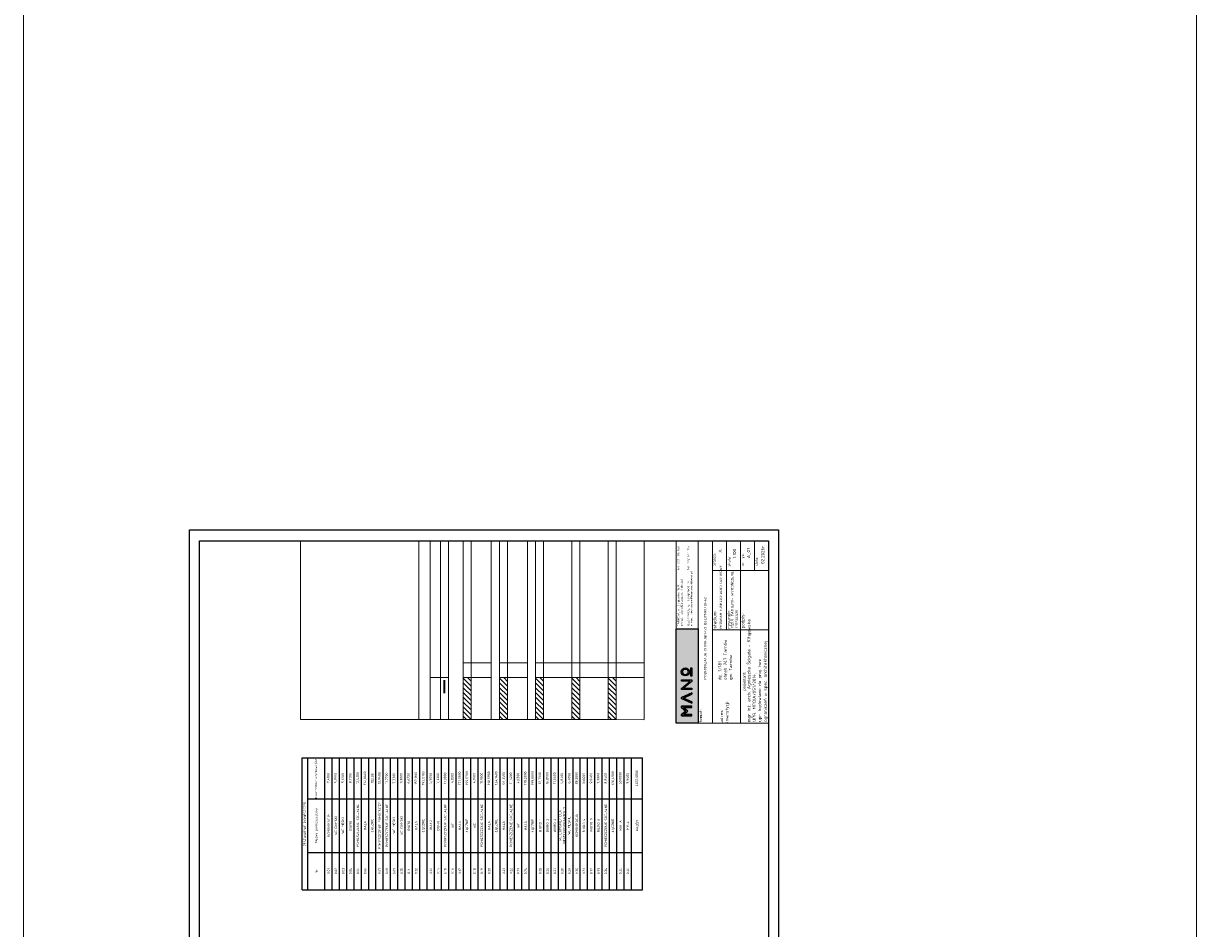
# Model space of a CAD drawing. Header units: millimetres. Extents: x -2948 to 78628, y 64669 to 215420.
# Tile 218 of 256: x 53657 to 59571, y 147572 to 152138. Entities that reach past the tile are written whole.
import ezdxf

# ---------------------------------------------------------------- set-up
doc = ezdxf.new("R2010")
doc.units = ezdxf.units.MM
doc.linetypes.add('B0301', pattern=[25, 12.5, -6.25, 0, -6.25])
for name, color, linetype in [('_POMOCNICZE', 252, 'Continuous'), ('C--L99b', 1, 'Continuous'), ('FORMATKA', 7, 'Continuous'), ('OPISY', 4, 'Continuous')]:
    doc.layers.add(name, color=color, linetype=linetype)
for name, color, linetype, lineweight in [('PL_AR_00-TABELA-opis', 7, 'Continuous', 18), ('ramka', 7, 'Continuous', 0), ('WYMIAR', 5, 'Continuous', 13)]:
    doc.layers.add(name, color=color, linetype=linetype, lineweight=lineweight)
doc.styles.add('100', font='isocpeur.ttf', dxfattribs={"height": 1})
doc.styles.add('agulka', font='isocpeur.ttf', dxfattribs={"height": 1})
doc.styles.add('ARIAL', font='arial.ttf', dxfattribs={"height": 9})
doc.styles.add('MtXpl_Calibri_Light', font='calibril.ttf')

# ---------------------------------------------------------------- blocks, each defined once
blk = doc.blocks.new('LOGO')
at = {"true_color": 0xf9f9f9}
h = blk.add_hatch(color=7, dxfattribs=at)
h.dxf.hatch_style = 1
h.paths.add_polyline_path([(-3, 131, 1), (-73, 131, 1)])
h.paths.add_polyline_path([(-62, 131, -1), (-14, 131, -1)], flags=16)
h.paths.add_polyline_path([(-118, 91), (-118, 165), (-107, 165), (-107, 76), (-119, 76), (-178, 147), (-178, 76), (-189, 76), (-189, 165), (-180, 165)])
h.paths.add_polyline_path([(-304, 76), (-265, 165), (-256, 165), (-217, 76), (-229, 76), (-261, 148), (-293, 76), (-304, 76), (-265, 165)])
h.paths.add_polyline_path([(-73, 85), (-3, 85), (-3, 76), (-73, 76)])
h.paths.add_polyline_path([(-413, 76), (-402, 76), (-402, 148), (-372, 110), (-342, 148), (-342, 76), (-331, 76), (-331, 165), (-343, 165), (-372, 128), (-402, 165), (-413, 165)])
at = {"color": 7, "true_color": 0xf9f9f9}
for points in [[(-413, 76), (-413, 165), (-402, 165), (-372, 128), (-343, 165), (-331, 165), (-331, 76)], [(-402, 76), (-402, 148), (-372, 110), (-342, 148), (-342, 76)], [(-331, 76), (-331, 165), (-343, 165), (-372, 128)], [(-304, 76), (-265, 165), (-256, 165)], [(-304, 76), (-265, 165), (-256, 165), (-217, 76)], [(-293, 76), (-261, 148), (-229, 76)], [(-265, 165), (-256, 165)], [(-217, 76), (-256, 165), (-265, 165)], [(-256, 165), (-265, 165)], [(-304, 76), (-293, 76)], [(-217, 76), (-229, 76)], [(-73, 85), (-3, 85)], [(-73, 76), (-3, 76)]]:
    blk.add_lwpolyline(points, dxfattribs=at)
for points in [[(-413, 76), (-402, 76), (-402, 148), (-372, 110), (-342, 148), (-342, 76), (-331, 76), (-331, 165), (-343, 165), (-372, 128), (-402, 165), (-413, 165), (-413, 76)], [(-304, 76), (-265, 165), (-256, 165), (-217, 76), (-229, 76), (-261, 148), (-293, 76), (-304, 76), (-265, 165)], [(-118, 91), (-118, 165), (-107, 165), (-107, 76), (-119, 76), (-178, 147), (-178, 76), (-189, 76), (-189, 165), (-180, 165), (-118, 91)], [(-73, 85), (-3, 85), (-3, 76), (-73, 76)]]:
    blk.add_lwpolyline(points, close=True, dxfattribs=at)
for radius in [34.7, 23.9]:
    blk.add_circle((-38, 131), radius, dxfattribs=at)
blk = doc.blocks.new('*T2431')
at = {"layer": 'OPISY', "color": 0, "linetype": 'ByBlock', "lineweight": -2, "ltscale": 2, "transparency": 16777216}
for p, q in [((0, 0), (0, 666.9)), ((0, 666.9), (1717.3, 666.9)), ((29.4, 0), (29.4, 666.9)), ((115.3, 0), (115.3, 666.9)), ((152.1, 0), (152.1, 666.9)), ((188.9, 0), (188.9, 666.9)), ((225.7, 0), (225.7, 666.9)), ((262.5, 0), (262.5, 666.9)), ((299.3, 0), (299.3, 666.9)), ((336.1, 0), (336.1, 666.9)), ((372.8, 0), (372.8, 666.9)), ((409.6, 0), (409.6, 666.9)), ((446.4, 0), (446.4, 666.9)), ((483.2, 0), (483.2, 666.9)), ((520, 0), (520, 666.9)), ((556.8, 0), (556.8, 666.9)), ((593.6, 0), (593.6, 666.9)), ((630.4, 0), (630.4, 666.9)), ((667.2, 0), (667.2, 666.9)), ((703.9, 0), (703.9, 666.9)), ((740.7, 0), (740.7, 666.9)), ((777.5, 0), (777.5, 666.9)), ((814.3, 0), (814.3, 666.9)), ((851.1, 0), (851.1, 666.9)), ((887.9, 0), (887.9, 666.9)), ((924.7, 0), (924.7, 666.9)), ((961.5, 0), (961.5, 666.9)), ((998.3, 0), (998.3, 666.9)), ((1035.1, 0), (1035.1, 666.9)), ((1071.8, 0), (1071.8, 666.9)), ((1108.6, 0), (1108.6, 666.9)), ((1145.4, 0), (1145.4, 666.9)), ((1182.2, 0), (1182.2, 666.9)), ((1219, 0), (1219, 666.9)), ((1255.8, 0), (1255.8, 666.9)), ((1292.6, 0), (1292.6, 666.9)), ((1329.4, 0), (1329.4, 666.9)), ((1366.2, 0), (1366.2, 666.9)), ((1403, 0), (1403, 666.9)), ((1439.7, 0), (1439.7, 666.9)), ((1476.5, 0), (1476.5, 666.9)), ((1513.3, 0), (1513.3, 666.9)), ((1550.1, 0), (1550.1, 666.9)), ((1586.9, 0), (1586.9, 666.9)), ((1623.7, 0), (1623.7, 666.9)), ((1660.5, 0), (1660.5, 666.9)), ((1717.3, 0), (1717.3, 666.9)), ((29.4, 459.7), (1717.3, 459.7)), ((29.4, 189.2), (1717.3, 189.2)), ((0, 0), (1717.3, 0))]:
    blk.add_line(p, q, dxfattribs=at)
at = {"layer": 'OPISY', "color": 0, "lineweight": 9, "ltscale": 2, "transparency": 16777216, "attachment_point": 5, "rotation": 90, "style": '100'}
for s, insert, char_height, width in [('Powierzchnia użytkowa [m2]', (72.3, 563.3), 10.797, 197.634), ('12,4300', (280.9, 563.3), 12.44, 197.634), ('113,8400', (317.7, 563.3), 12.44, 197.634), ('13,9400', (391.2, 563.3), 12.44, 197.634), ('11,7700', (428, 563.3), 12.44, 197.634), ('153,1100', (575.2, 563.3), 12.44, 197.634), ('196,0700', (612, 563.3), 12.44, 197.634), ('11,0800', (722.3, 563.3), 12.44, 197.634), ('171,3800', (795.9, 563.3), 12.44, 197.634), ('199,8300', (832.7, 563.3), 12.44, 197.634), ('11,0000', (906.3, 563.3), 12.44, 197.634), ('118,9900', (943.1, 563.3), 12.44, 197.634), ('134,1400', (979.9, 563.3), 12.44, 197.634), ('64,3500', (1016.7, 563.3), 12.44, 197.634), ('11,4200', (1053.5, 563.3), 12.44, 197.634), ('119,2800', (1127, 563.3), 12.44, 197.634), ('199,0800', (1163.8, 563.3), 12.44, 197.634), ('12,7900', (1200.6, 563.3), 12.44, 197.634), ('16,8500', (1237.4, 563.3), 12.44, 197.634), ('11,8600', (1274.2, 563.3), 12.44, 197.634), ('38,3000', (1384.6, 563.3), 12.44, 197.634), ('126,4900', (1568.5, 563.3), 12.44, 197.634), ('50,0000', (1605.3, 563.3), 12.44, 197.634), ('7,4100', (133.7, 563.3), 12.44, 197.634), ('5,1500', (170.5, 563.3), 12.44, 197.634), ('5,1200', (207.3, 563.3), 12.44, 197.634), ('8,1300', (244.1, 563.3), 12.44, 197.634), ('152.08', (354.4, 563.3), 12.44, 197.634), ('7,3300', (464.8, 563.3), 12.44, 197.634), ('3,3000', (501.6, 563.3), 12.44, 197.634), ('6,6200', (538.4, 563.3), 12.44, 197.634), ('5,9000', (648.8, 563.3), 12.44, 197.634), ('7,3200', (685.6, 563.3), 12.44, 197.634), ('4,1500', (759.1, 563.3), 12.44, 197.634), ('4,1500', (869.5, 563.3), 12.44, 197.634), ('4,0300', (1090.2, 563.3), 12.44, 197.634), ('5,8300', (1311, 563.3), 12.44, 197.634), ('6,4000', (1347.8, 563.3), 12.44, 197.634), ('8,6000', (1421.4, 563.3), 12.44, 197.634), ('9,0400', (1458.1, 563.3), 12.44, 197.634), ('7,9800', (1494.9, 563.3), 12.44, 197.634), ('8,8400', (1531.7, 563.3), 12.44, 197.634), ('9,9400', (1642.1, 563.3), 12.44, 197.634), ('ZESTAWIENIE POMIESZCZEŃ ', (14.7, 333.5), 11.997, 665.48), ('POMIESZCZENIE SOCJALNE', (280.9, 324.4), 11.997, 260.909), ('POMIESZCZENIE POMOCNICZE', (391.2, 324.4), 11.997, 260.909), ('POMIESZCZENIE SOCJALNE', (428, 324.4), 11.997, 260.909), ('POMIESZCZENIE SOCJALNE', (722.3, 324.4), 11.997, 260.909), ('POMIESZCZENIE SOCJALNE', (906.3, 324.4), 11.997, 260.909), ('POMIESZCZENIE SOCJALNE', (1053.5, 324.4), 11.997, 260.909), ('WC DAMSKIE/ DLA NIEPEŁNOSPRAWNYCH', (1311, 324.4), 11.997, 260.909), ('POMIESZCZENIE SOCJALNE', (1531.7, 324.4), 11.997, 260.909), ('Nazwa pomieszczenia', (72.3, 324.4), 11.997, 260.909), ('KOMUNIKACJA', (133.7, 324.4), 11.997, 260.909), ('WC DAMSKI', (170.5, 324.4), 12, 260.909), ('WC MĘSKI', (207.3, 324.4), 12, 260.909), ('ŁĄCZNIE', (354.4, 324.4), 12, 260.909), ('WC MĘSKI', (464.8, 324.4), 12, 260.909), ('WC DAMSKI', (501.6, 324.4), 12, 260.909), ('ŁĄCZNIE', (612, 324.4), 12, 260.909), ('ŁĄCZNIE', (832.7, 324.4), 12, 260.909), ('ŁĄCZNIE', (979.9, 324.4), 12, 260.909), ('ŁĄCZNIE', (1163.8, 324.4), 12, 260.909), ('BIURO 2', (1237.4, 324.4), 12, 260.909), ('WC MĘSKIE', (1347.8, 324.4), 12, 260.909), ('KOMUNIKACJA', (1384.6, 324.4), 11.997, 260.909), ('BIURO 4', (1421.4, 324.4), 12, 260.909), (' BIURO 5', (1458.1, 324.4), 12, 260.909), ('BIURO 6', (1494.9, 324.4), 12, 260.909), ('ŁĄCZNIE', (1568.5, 324.4), 12, 260.909), ('BIURO', (244.1, 324.4), 12, 260.909), ('HALA', (317.7, 324.4), 12, 260.909), ('BIURO', (538.4, 324.4), 12, 260.909), ('HALA', (575.2, 324.4), 12, 260.909), ('TRAFO', (648.8, 324.4), 12, 260.909), ('BIURO', (685.6, 324.4), 12, 260.909), ('WC', (759.1, 324.4), 12, 260.909), ('HALA', (795.9, 324.4), 12, 260.909), ('WC', (869.5, 324.4), 12, 260.909), ('HALA', (943.1, 324.4), 12, 260.909), ('HALA', (1016.7, 324.4), 12, 260.909), ('WC', (1090.2, 324.4), 12, 260.909), ('HALA', (1127, 324.4), 12, 260.909), ('BIURO 1', (1200.6, 324.4), 12, 260.909), ('BIURO 3', (1274.2, 324.4), 12, 260.909), ('WIATA', (1605.3, 324.4), 12, 260.909), ('MPEC', (1642.1, 324.4), 12, 260.909), ('RAZEM', (1688.9, 324.4), 12, 260.909), ('Nr', (72.3, 94.6), 12, 179.583), ('0.01', (133.7, 94.6), 12, 184.382), ('0.02', (170.5, 94.6), 12, 184.382), ('0.03', (207.3, 94.6), 12, 184.382), ('0.04', (244.1, 94.6), 12, 184.382), ('0.05', (280.9, 94.6), 12, 184.382), ('0.06', (317.7, 94.6), 12, 184.382), ('0.07', (391.2, 94.6), 12, 184.382), ('0.08', (428, 94.6), 12, 184.382), ('0.09', (464.8, 94.6), 12, 184.382), ('0.10', (501.6, 94.6), 12, 184.382), ('0.11', (538.4, 94.6), 12, 184.382), ('0.12', (575.2, 94.6), 12, 184.382), ('0.13', (648.8, 94.6), 12, 184.382), ('0.14', (685.6, 94.6), 12, 184.382), ('0.15', (722.3, 94.6), 12, 184.382), ('0.16', (759.1, 94.6), 12, 184.382), ('0.17', (795.9, 94.6), 12, 184.382), ('0.18', (869.5, 94.6), 12, 184.382), ('0.19', (906.3, 94.6), 12, 184.382), ('0.20', (943.1, 94.6), 12, 184.382), ('0.21', (1016.7, 94.6), 12, 184.382), ('0.22', (1053.5, 94.6), 12, 184.382), ('0.23', (1090.2, 94.6), 12, 184.382), ('0.24', (1127, 94.6), 12, 184.382), ('0.25', (1200.6, 94.6), 12, 184.382), ('0.26', (1237.4, 94.6), 12, 184.382), ('0.27', (1274.2, 94.6), 12, 184.382), ('0.28', (1311, 94.6), 12, 184.382), ('0.29', (1347.8, 94.6), 12, 184.382), ('0.30', (1384.6, 94.6), 12, 184.382), ('0.31', (1421.4, 94.6), 12, 184.382), ('0.32', (1458.1, 94.6), 12, 184.382), ('0.33', (1494.9, 94.6), 12, 184.382), ('0.34', (1531.7, 94.6), 12, 184.382), ('0.35', (1605.3, 94.6), 12, 184.382), ('0.36', (1642.1, 94.6), 12, 184.382)]:
    blk.add_mtext(s, dxfattribs=dict(at, insert=insert, char_height=char_height, width=width))
at = {"layer": 'OPISY', "color": 18, "lineweight": 9, "ltscale": 2, "true_color": 0x000000, "transparency": 16777216, "insert": (1688.9, 563.3), "char_height": 12, "width": 197.634, "attachment_point": 5, "rotation": 90, "style": 'ARIAL'}
blk.add_mtext('1057,6900', dxfattribs=at)

msp = doc.modelspace()

# ---------------------------------------------------------------- hatches: boundary and pattern name
at = {"transparency": 33554559}
h = msp.add_hatch(color=256, dxfattribs=at)
h.dxf.hatch_style = 1
h.paths.add_polyline_path([(56947.4, 148608), (56947.3, 149083.5), (57059.2, 149083.5), (57059.3, 148608.1)])
at = {"layer": '_POMOCNICZE', "lineweight": 13, "true_color": 0x93278f, "extrusion": (-8.85905e-08, -2.09366e-08, 1)}
h = msp.add_hatch(dxfattribs=at)
h.set_pattern_fill('ANSI31', color=217, scale=5.363631, angle=90)
h.set_pattern_definition([(135, (50598.644, 154761.209), (-12.041696, -12.041696), [])])
h.paths.add_polyline_path([(55914.2, 148838.1), (55874, 148838.1), (55874, 148626.6), (55914.2, 148626.6)])
at = {"layer": '_POMOCNICZE', "lineweight": 13, "true_color": 0xf26722, "extrusion": (-8.85905e-08, -2.09366e-08, 1)}
h = msp.add_hatch(dxfattribs=at)
h.set_pattern_fill('ANSI31', color=30, scale=5.363631, angle=90)
h.set_pattern_definition([(135, (50781.29, 154761.209), (-12.041696, -12.041696), [])])
h.paths.add_polyline_path([(56096.9, 148838.1), (56056.6, 148838.1), (56056.6, 148626.6), (56096.9, 148626.6)])
at = {"layer": '_POMOCNICZE', "lineweight": 13, "true_color": 0x2776bb, "extrusion": (-8.85905e-08, -2.09366e-08, 1)}
h = msp.add_hatch(dxfattribs=at)
h.set_pattern_fill('ANSI31', color=152, scale=5.363631, angle=90)
h.set_pattern_definition([(135, (50963.934, 154761.209), (-12.041696, -12.041696), [])])
h.paths.add_polyline_path([(56279.5, 148838.1), (56239.3, 148838.1), (56239.3, 148626.6), (56279.5, 148626.6)])
at = {"layer": '_POMOCNICZE', "lineweight": 13, "true_color": 0x58ba48, "extrusion": (-8.85905e-08, -2.09366e-08, 1)}
h = msp.add_hatch(dxfattribs=at)
h.set_pattern_fill('ANSI31', color=85, scale=5.363631, angle=90)
h.set_pattern_definition([(135, (51146.579, 154761.209), (-12.041696, -12.041696), [])])
h.paths.add_polyline_path([(56462.2, 148838.1), (56421.9, 148838.1), (56421.9, 148626.6), (56462.2, 148626.6)])
at = {"layer": '_POMOCNICZE', "lineweight": 13, "true_color": 0x991b1e, "extrusion": (-8.85905e-08, -2.09366e-08, 1)}
h = msp.add_hatch(dxfattribs=at)
h.set_pattern_fill('ANSI31', color=244, scale=5.363631, angle=90)
h.set_pattern_definition([(135, (51329.169, 154761.209), (-12.041696, -12.041696), [])])
h.paths.add_polyline_path([(56644.7, 148838.1), (56604.5, 148838.1), (56604.5, 148626.6), (56644.7, 148626.6)])

# ---------------------------------------------------------------- linework, layer by layer
at = {"const_width": 1.31}
msp.add_lwpolyline([(56947.4, 148608), (56947.2, 149528.2), (57059.2, 149528.3), (57059.3, 148608.1)], close=True, dxfattribs=at)
msp.add_lwpolyline([(56947.4, 148608), (56947.2, 149528.2), (57059.2, 149528.3), (57059.3, 148608.1)], close=True, dxfattribs=at)
msp.add_lwpolyline([(56947.3, 149083.5), (57059.2, 149083.5)], dxfattribs=at)
msp.add_lwpolyline([(56947.4, 148608), (56947.3, 149083.5), (57059.2, 149083.5), (57059.3, 148608.1)], close=True)
at = {"layer": '_POMOCNICZE', "color": 30, "lineweight": 13, "true_color": 0xf8991e}
msp.add_line((55759.2, 148838.1, 0), (55707.1, 148838.1, 0), dxfattribs=at)
at = {"layer": 'C--L99b', "linetype": 'B0301', "const_width": 10.7, "elevation": 0}
msp.add_lwpolyline([(55779.3, 148826), (55779.3, 148759.7)], dxfattribs=at)
at = {"layer": 'FORMATKA', "ltscale": 2}
for points in [[(57464, 149583.3), (57464, 137083.3), (54494, 137083.3), (54494, 149583.3)], [(54544, 137133.3), (54544, 149528.4), (57414, 149528.4), (57414, 137133.3)]]:
    msp.add_lwpolyline(points, close=True, dxfattribs=at)
at = {"layer": 'PL_AR_00-TABELA-opis'}
for p, q in [((55707.1, 148626.6), (55707.1, 149528.4)), ((56604.2, 148626.6, 0), (56604.6, 148913.2, 0)), ((56786.7, 148626.6, 0), (56787.2, 148913.2, 0)), ((55707.1, 148838.1), (55799.4, 148838.1)), ((55874, 148838.1), (56015.3, 148838.1)), ((55889.8, 148838.1, 0), (56015.3, 148838.1, 0)), ((56056.6, 148838.1, 0), (56197.9, 148838.1, 0)), ((56056.6, 148838.1), (56197.9, 148838.1)), ((56239.3, 148838.1, 0), (56604.5, 148838.1, 0)), ((56239.3, 148838.1, 0), (56524.2, 148838.1, 0)), ((56239.3, 148838.1), (56341.5, 148838.1)), ((56255.1, 148838.1, 0), (56604.5, 148838.1, 0)), ((56421.9, 148838.1, 0), (56706.7, 148838.1, 0)), ((56421.9, 148838.1, 0), (56787.1, 148838.1, 0)), ((56437.7, 148838.1, 0), (56787.1, 148838.1, 0))]:
    msp.add_line(p, q, dxfattribs=at)
for points in [[(55650, 148626.6), (55650, 149528.4), (55053.4, 149528.4), (55053.4, 148626.6)], [(55874, 148838.1), (55874, 148626.6), (55914.2, 148626.6), (55914.2, 148838.1)]]:
    msp.add_lwpolyline(points, close=True, dxfattribs=at)
msp.add_lwpolyline([(55650, 149528.4), (55650, 148626.6), (56341.5, 148626.6)], dxfattribs=at)
at = {"layer": 'PL_AR_00-TABELA-opis', "elevation": 0}
for points in [[(55759.2, 149528.4), (55759.2, 148838.1), (55799.4, 148838.1), (55799.4, 149528.4)], [(55759.2, 148838.1), (55759.2, 148626.6), (55799.4, 148626.6), (55799.4, 148838.1)], [(56056.6, 148838.1), (56056.6, 148626.6), (56096.9, 148626.6), (56096.9, 148838.1)], [(56239.3, 148838.1), (56239.3, 148626.6), (56279.5, 148626.6), (56279.5, 148838.1)], [(56421.9, 148838.1), (56421.9, 148626.6), (56462.2, 148626.6), (56462.2, 148838.1)], [(56604.5, 148838.1), (56604.5, 148626.6), (56644.7, 148626.6), (56644.7, 148838.1)]]:
    msp.add_lwpolyline(points, close=True, dxfattribs=at)
at = {"layer": 'PL_AR_00-TABELA-opis', "extrusion": (-8.85905e-08, -2.09366e-08, 1), "elevation": 0}
for points in [[(55874, 149528.4), (55874, 148913.2), (55914.2, 148913.2), (55914.2, 149528.4)], [(56056.6, 149528.4), (56056.6, 148913.2), (56096.9, 148913.2), (56096.9, 149528.4)], [(56239.3, 149528.4), (56239.3, 148913.2), (56279.5, 148913.2), (56279.5, 149528.4)], [(56279.5, 149528.4), (56279.5, 148913.2), (56421.9, 148913.2), (56421.9, 149528.4)], [(56421.9, 149528.4), (56421.9, 148913.2), (56462.2, 148913.2), (56462.2, 149528.4)], [(56462.2, 149528.4), (56462.2, 148913.2), (56604.6, 148913.2), (56604.6, 149528.4)], [(56604.5, 149528.4), (56604.5, 148913.2), (56644.7, 148913.2), (56644.7, 149528.4)], [(56644.7, 149528.4), (56644.7, 148913.2), (56787.2, 148913.2), (56787.2, 149528.4)], [(55874, 148913.2), (55874, 148838.1), (55914.2, 148838.1), (55914.2, 148913.2)], [(56056.6, 148913.2), (56056.6, 148838.1), (56096.9, 148838.1), (56096.9, 148913.2)], [(56239.3, 148913.2), (56239.3, 148838.1), (56279.5, 148838.1), (56279.5, 148913.2)], [(56421.9, 148913.2), (56421.9, 148838.1), (56462.2, 148838.1), (56462.2, 148913.2)], [(56604.5, 148913.2), (56604.5, 148838.1), (56644.7, 148838.1), (56644.7, 148913.2)]]:
    msp.add_lwpolyline(points, close=True, dxfattribs=at)
for points in [[(56056.6, 148913.2), (56056.6, 149528.4), (55914.2, 149528.4), (55914.2, 148913.2), (56015.3, 148913.2)], [(56239.3, 148913.2), (56239.3, 149528.4), (56096.9, 149528.4), (56096.9, 148913.2), (56197.9, 148913.2)]]:
    msp.add_lwpolyline(points, dxfattribs=at)
at = {"layer": 'PL_AR_00-TABELA-opis', "elevation": 0}
for points in [[(56015.3, 149528.4), (56015.3, 148626.6), (56604.2, 148626.6)], [(56197.9, 149528.4), (56197.9, 148626.6), (56786.7, 148625.7)], [(55832.6, 148626.6), (55832.6, 148626.6), (56524.2, 148626.6)]]:
    msp.add_lwpolyline(points, dxfattribs=at)
at = {"layer": 'ramka'}
for p, q in [((57059.4, 148608), (57059.2, 149528.3)), ((57130.1, 149528.3), (57130.4, 148608)), ((57130.4, 148608), (57130.1, 149528.3)), ((57130.4, 148608), (57130.1, 149528.3)), ((57201.1, 149528.3), (57201.2, 149083.5)), ((57201.2, 149079), (57201.1, 149528.3)), ((57272.1, 149528.3), (57272.2, 149083.6)), ((57343.1, 149528.3), (57343.1, 149378.2)), ((57132, 149378.1), (57414, 149378.2)), ((57130.3, 149078.9), (57414, 149079)), ((57272.2, 149083.6), (57272.3, 148608))]:
    msp.add_line(p, q, dxfattribs=at)
msp.add_lwpolyline([(56947.4, 148608), (56947.2, 149528.2), (57059.2, 149528.3), (57059.3, 148608.1)], close=True, dxfattribs=at)
msp.add_lwpolyline([(57414, 148608.3), (56947.4, 148608.3)], dxfattribs=at)
at = {"layer": 'WYMIAR', "color": 3, "ltscale": 2}
msp.add_lwpolyline([(53656.9, 67081), (53656.9, 215419.6), (59571.3, 215419.6), (59571.3, 67081)], close=True, dxfattribs=at)

# ---------------------------------------------------------------- block references
at = {"xscale": 0.591392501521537, "yscale": 0.591392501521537, "zscale": 0.591392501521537, "rotation": 90.01203200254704}
msp.add_blockref('LOGO', (57071.6, 148889.5), dxfattribs=at)
msp.add_blockref('*T2431', (55061.5, 147767.5))

# ---------------------------------------------------------------- texts
at = {"insert": (56954.2, 149097.2), "char_height": 9.857, "attachment_point": 1, "rotation": 90.01203, "style": '100'}
msp.add_mtext_dynamic_manual_height_columns('{\\W1.25;TARNÓW, ul. Legionów 18/1^I^I tel. 607 106 166\\Pe-mail: biuro@manoarchitekci.pl\\P\\PCIĘŻKOWICE, ul. Tysiąclecia 10,^I^I tel. 792 641 175\\Pe-mail: ciezkowice@manoarchitekci.pl}', width=425.673, gutter_width=48.7, heights=[0], dxfattribs=at)
at = {"layer": 'ramka', "linetype": 'ByBlock'}
for s, height, style, p in [('branża:', 13.31, 'agulka', (57146.6, 149400.5)), ('A', 16.3, 'agulka', (57178.6, 149468.5)), ('1:100', 16.26, 'agulka', (57250, 149438.2)), ('A_07', 16.26, 'agulka', (57320.6, 149440.7)), ('02.2026r.', 16.26, 'agulka', (57392.2, 149412.3)), ('skala:', 13.31, 'agulka', (57221.2, 149398.4)), ('nr rys.:', 13.31, 'agulka', (57290.2, 149402.1)), ('data:', 13.31, 'agulka', (57358.9, 149403.1)), ('PROGRAM FUNKCJONALNO-UŻYTKOWY', 12, 'agulka', (57178.4, 149085.1)), ('stadium:', 16.26, 'agulka', (57149.7, 149085.7)), ('rysunek:', 16.26, 'agulka', (57220.6, 149085.7)), ('podpis:', 16.26, 'agulka', (57291.6, 149085.7)), ('mgr inż. arch. Agnieszka Ścigała - Kitajewska', 16.265, 'agulka', (57322, 148615.1)), ('ograniczeń w spec. architektonicznej', 16.265, 'agulka', (57405, 148615.2)), ('upr. budowlane do proj. bez', 16.265, 'agulka', (57376.3, 148615.1)), ('projektant', 13.31, 'MtXpl_Calibri_Light', (57297.5, 148773.3)), (':', 13.3, 'MtXpl_Calibri_Light', (57297.5, 148861.3)), ('UPR. MPOIA/051/2014,', 16.265, 'agulka', (57349.2, 148615.1)), ('inwestycji:', 16.265, 'agulka', (57211.5, 148611.2)), ('temat:', 16.26, 'agulka', (57078.8, 148611.2)), ('adres', 16.26, 'agulka', (57184.4, 148611.2))]:
    msp.add_text(s, height=height, rotation=90.01631, dxfattribs=dict(at, style=style)).set_placement(p)
at = {"layer": 'ramka', "transparency": 33554687, "attachment_point": 1, "rotation": 90, "style": '100'}
for s, insert, char_height, width in [('\\pi207.26;MODERNIZACJA ISTNIEJĄCEGO BUDYNKU B-62', (57087.6, 148620.5), 13.065, 772.501), ('RZUT PARTERU- WYKOŃCZENIE POSADZKI', (57223.8, 149090.8), 13.065, 281.175), ('\\A1;{\\C256;dz. 1/181\\Pobręb 247 Tarnów\\Pgm. Tarnów}', (57160.1, 148826), 16.13, 853.618)]:
    msp.add_mtext(s, dxfattribs=dict(at, insert=insert, char_height=char_height, width=width))

doc.saveas('drawing.dxf')
